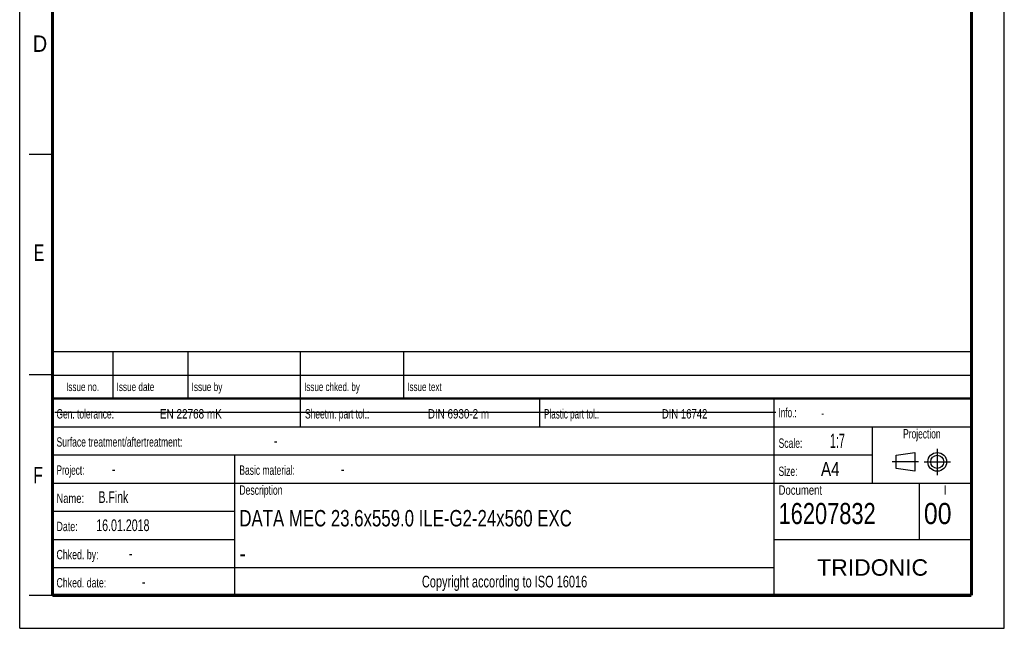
# Model space of a CAD drawing. Header units: millimetres. Extents: x 0 to 210, y 0 to 297.
# Tile 1 of 8: x 0 to 210, y 0 to 130. Entities that reach past the tile are written whole.
import ezdxf
from ezdxf.enums import TextEntityAlignment as Align

# ---------------------------------------------------------------- set-up
doc = ezdxf.new("R2010")
doc.units = ezdxf.units.MM
doc.header["$LTSCALE"] = 19.36
doc.linetypes.add('CENTER', pattern=[0.6, 0.375, -0.075, 0.075, -0.075])
doc.layers.get('0').update_dxf_attribs({"linetype": 'CONTINUOUS'})
doc.layers.add('DEFAULT_1', color=7, linetype='CENTER')
doc.layers.add('Z_NOTICE', color=7, linetype='CONTINUOUS')
doc.styles.get("Standard").update_dxf_attribs({"font": 'txt', "width": 0.7})
doc.styles.add('TEXTSTYLE_2', font='txt', dxfattribs={"width": 0.75})
doc.styles.add('TEXTSTYLE_5', font='arial.ttf')

# ---------------------------------------------------------------- blocks, each defined once
blk = doc.blocks.new('PROJEKTIONSMETHODE_BL0', base_point=(192.31, 35.47))
at = {"color": 2, "linetype": 'CONTINUOUS'}
for p, q in [((186.91, 36.87), (190.91, 37.47)), ((186.91, 34.07), (186.91, 36.87)), ((190.91, 37.47), (190.91, 33.47)), ((190.91, 33.47), (186.91, 34.07))]:
    blk.add_line(p, q, dxfattribs=at)
for radius in [2, 1.4]:
    blk.add_circle((195.71, 35.47), radius, dxfattribs=at)
at = {"layer": 'DEFAULT_1', "color": 2, "linetype": 'CENTER'}
for p, q in [((195.71, 38.27), (195.71, 32.67)), ((191.71, 35.47), (186.11, 35.47)), ((192.91, 35.47), (198.5, 35.47))]:
    blk.add_line(p, q, dxfattribs=at)

msp = doc.modelspace()

# ---------------------------------------------------------------- linework, layer by layer
at = {"color": 2, "linetype": 'CONTINUOUS'}
for p, q in [((0, 0), (0, 297)), ((210, 0), (210, 297)), ((7, 101), (2, 101)), ((6.91362, 48.96015), (6.91362, 58.96015)), ((6.91362, 58.96015), (202.91362, 58.96015)), ((19.91362, 48.96015), (19.91362, 58.96015)), ((35.91362, 48.96015), (35.91362, 58.96015)), ((59.91362, 48.96015), (59.91362, 58.96015)), ((81.91362, 48.96015), (81.91362, 58.96015)), ((202.91362, 48.96015), (202.91362, 58.96015)), ((7, 54), (2, 54)), ((6.91362, 53.96015), (202.91362, 53.96015)), ((6.91355, 6.96013), (6.91355, 48.96013)), ((6.91355, 48.96013), (202.91355, 48.96013)), ((6.91362, 48.96015), (202.91362, 48.96015)), ((59.91355, 42.96013), (59.91355, 48.96013)), ((110.91355, 42.96013), (110.91355, 48.96013)), ((160.91355, 6.96013), (160.91355, 48.96013)), ((202.91355, 6.96013), (202.91355, 48.96013)), ((6.91355, 42.96013), (202.91355, 42.96013)), ((181.91355, 30.96013), (181.91355, 42.96013)), ((6.91355, 36.96013), (181.91355, 36.96013)), ((45.91355, 6.96013), (45.91355, 36.96013)), ((6.91355, 30.96013), (202.91355, 30.96013)), ((191.91355, 18.96013), (191.91355, 30.96013)), ((6.91355, 24.96013), (45.91355, 24.96013)), ((6.91355, 18.96013), (45.91355, 18.96013)), ((160.91355, 18.96013), (202.91355, 18.96013)), ((6.91355, 12.96013), (160.91355, 12.96013)), ((7, 7), (2, 7)), ((6.91355, 6.96013), (202.91355, 6.96013)), ((0, 0), (210, 0))]:
    msp.add_line(p, q, dxfattribs=at)
at = {"color": 7, "linetype": 'CONTINUOUS'}
msp.add_line((7.46812, 46.04239), (161.26812, 46.04239), dxfattribs=at)
for points, const_width in [([(7, 7), (7, 290)], 0.7), ([(203, 7), (203, 290)], 0.7), ([(7, 49), (203, 49)], 0.5), ([(7, 7), (203, 7)], 0.7)]:
    msp.add_lwpolyline(points, dxfattribs=dict(at, const_width=const_width))

# ---------------------------------------------------------------- block references
at = {"color": 2, "linetype": 'CONTINUOUS'}
msp.add_blockref('PROJEKTIONSMETHODE_BL0', (192.30508, 35.46975), dxfattribs=at)

# ---------------------------------------------------------------- texts
at = {"color": 5, "linetype": 'CONTINUOUS', "style": 'TEXTSTYLE_2'}
for s, width, p in [('D', 0.904762, (2.80729, 122.85717)), ('E', 0.714286, (3.00245, 78.30247)), ('F', 0.714286, (2.92219, 30.89704))]:
    msp.add_text(s, height=3.5, dxfattribs=dict(at, width=width)).set_placement(p)
at = {"layer": 'Z_NOTICE', "color": 5, "linetype": 'CONTINUOUS', "style": 'TEXTSTYLE_2'}
for s, height, width, p in [('Issue date ', 1.8, 0.725108, (20.66362, 50.56015)), ('Issue by ', 1.8, 0.732804, (36.66362, 50.56015)), ('Issue chked. by', 1.8, 0.711111, (60.66362, 50.56015)), ('Issue text ', 1.8, 0.712121, (82.66362, 50.56015)), ('Gen. tolerance:', 2, 0.669841, (7.85105, 44.71013)), ('EN 22768 mK', 2, 0.792208, (29.91057, 44.71013)), ('Sheetm. part tol.:', 2, 0.67328, (60.85105, 44.71013)), ('DIN 6930-2 m', 2, 0.78373, (87.05343, 44.71013)), ('Plastic part tol.:', 2, 0.642857, (111.85105, 44.71013)), ('DIN 16742', 2, 0.759259, (136.95819, 44.71013)), ('Info.: ', 2, 0.64966, (161.85105, 44.96013)), ('Surface treatment/aftertreatment: ', 2, 0.681373, (7.85105, 38.71013)), ('Scale:  ', 2, 0.684524, (161.85105, 38.46013)), ('1:7', 3, 0.571429, (172.80343, 38.46013)), ('-', 2.5, 0.714286, (54.18438, 38.71013)), ('Project: ', 2, 0.656085, (7.85105, 32.71013)), ('-', 2.5, 0.714286, (19.66057, 32.71013)), ('Basic material: ', 2, 0.675595, (46.85105, 32.71013)), ('-', 2.5, 0.714286, (68.47009, 32.71013)), ('Size: ', 2, 0.678571, (161.85105, 32.46013)), (' A4', 3, 0.809524, (169.9939, 32.46013)), ('B.Fink', 2.5, 0.670635, (16.80343, 26.71013)), ('Description', 2, 0.688312, (46.85105, 28.46013)), ('Document', 2, 0.761905, (161.85105, 28.46013)), ('Name: ', 2, 0.746032, (7.85105, 26.71013)), ('16207832', 4.5, 0.77381, (161.85105, 22.21013)), ('00', 4.5, 0.880952, (192.85105, 22.21013)), ('16.01.2018', 2.5, 0.678571, (16.32724, 20.71013)), ('Date: ', 2, 0.706349, (7.85105, 20.71013)), ('Chked. by: ', 2, 0.701299, (7.85105, 14.71013)), ('-', 2.5, 0.714286, (23.27962, 14.71013)), ('Chked. date: ', 2, 0.699634, (7.85105, 8.71013)), ('-', 2.5, 0.714286, (26.04152, 8.71013))]:
    msp.add_text(s, height=height, dxfattribs=dict(at, width=width)).set_placement(p)
for s, height, width, p in [('Issue no.', 1.8, 0.719577, (13.41362, 50.56015)), ('Projection', 2, 0.671429, (192.41355, 40.46013)), ('I', 2, 0.833333, (197.41355, 28.46013)), ('Copyright according to ISO 16016', 2.5, 0.700149, (103.41355, 8.71013))]:
    msp.add_text(s, height=height, dxfattribs=dict(at, width=width)).set_placement(p, align=Align.CENTER)
at = {"layer": 'Z_NOTICE', "color": 5, "linetype": 'CONTINUOUS', "width": 0.714286}
msp.add_text('-', height=1.8, dxfattribs=at).set_placement((170.94628, 44.96013))
at = {"layer": 'Z_NOTICE', "color": 7, "linetype": 'CONTINUOUS', "style": 'TEXTSTYLE_2'}
for s, width, p in [('DATA MEC 23.6x559.0 ILE-G2-24x560 EXC', 0.765766, (46.85105, 21.71013)), ('-', 0.904762, (46.85105, 14.21013))]:
    msp.add_text(s, height=3.5, dxfattribs=dict(at, width=width)).set_placement(p)
at = {"layer": 'Z_NOTICE', "color": 5, "linetype": 'CONTINUOUS', "style": 'TEXTSTYLE_5'}
msp.add_text('TRIDONIC', height=3.5, dxfattribs=at).set_placement((181.91355, 11.21013), align=Align.CENTER)

doc.saveas('drawing.dxf')
